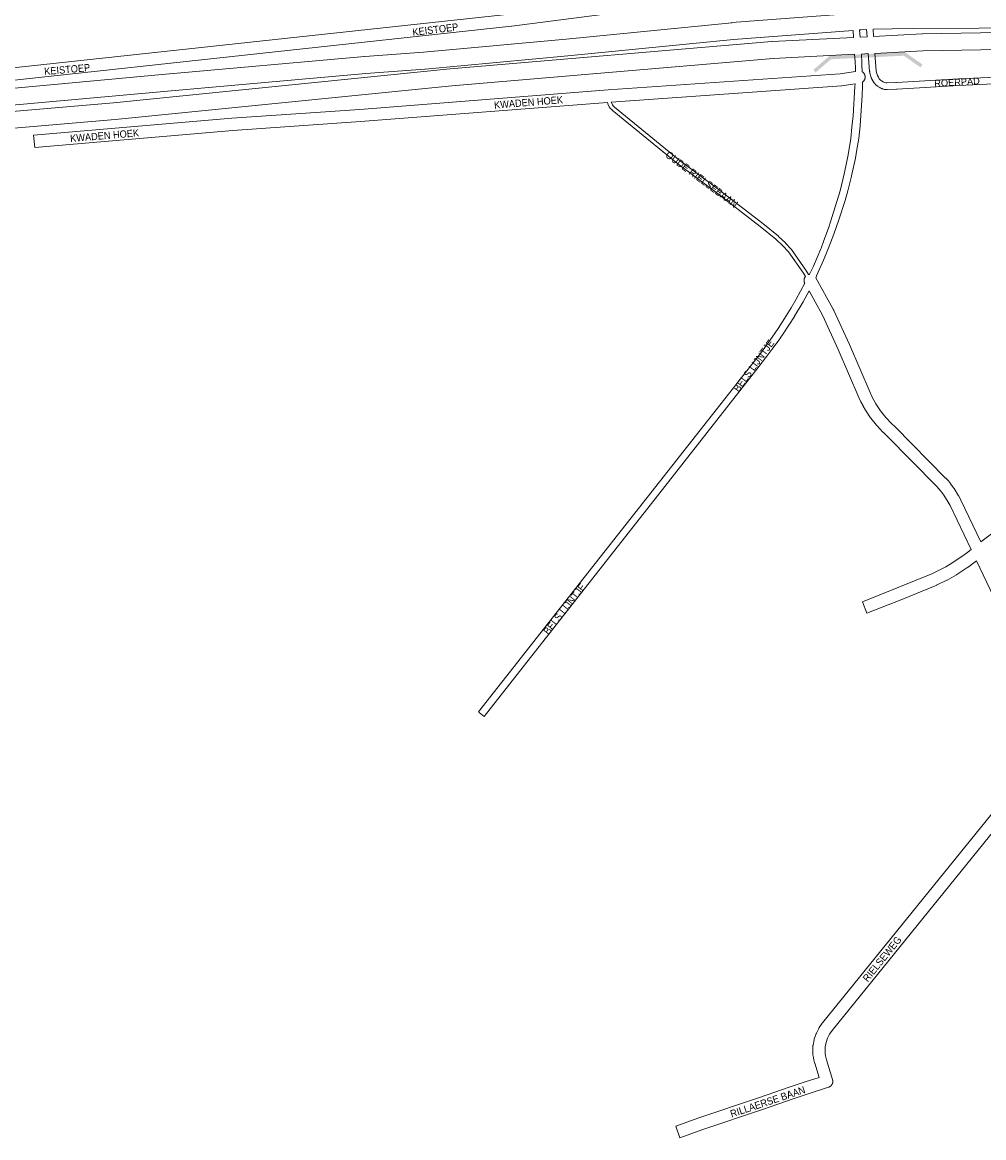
# Model space of a CAD drawing. Header units: metres. Extents: x 123819 to 142731, y 393440 to 405763.
# Tile 68 of 256: x 129557 to 130577, y 393440 to 394624. Entities that reach past the tile are written whole.
import ezdxf
from ezdxf.enums import TextEntityAlignment as Align

# ---------------------------------------------------------------- set-up
doc = ezdxf.new("R2010")
doc.units = ezdxf.units.M
doc.header["$MEASUREMENT"] = 0
for name, color, linetype, lineweight in [('gs-anno-wegen algemeen tekst', 7, 'Continuous', 0), ('gs-knt-autosnelweg', 7, 'Continuous', 0), ('gs-knt-fietspaden', 7, 'Continuous', 0), ('gs-knt-paden', 7, 'Continuous', 0), ('gs-knt-wegen algemeen', 7, 'Continuous', 0), ('gs-symb-viaduct', 7, 'Continuous', 0), ('gs-vlk-plantopografie wegen algemeen', 7, 'Continuous', 0)]:
    doc.layers.add(name, color=color, linetype=linetype, lineweight=lineweight)
doc.styles.add('Style-Arial', font='arial.ttf')

# ---------------------------------------------------------------- blocks, each defined once
blk = doc.blocks.new('gg0-viaduct_50')
at = {"layer": 'gs-symb-viaduct', "linetype": 'Continuous'}
blk.add_hatch(color=7, dxfattribs=at).paths.add_polyline_path([(-5.58, -1.69), (-5.8, -1.4), (-4, 0), (4, 0), (5.8, -1.4), (5.58, -1.69), (3.87, -0.37), (-3.87, -0.37)])

msp = doc.modelspace()

# ---------------------------------------------------------------- linework, layer by layer
at = {"layer": 'gs-knt-autosnelweg', "color": 7, "linetype": 'Continuous', "flags": 128}
for points in [[(129532.9, 394552.6), (129705.2, 394568.3), (129705.2, 394568.3), (129920, 394587.5), (129920.2, 394587.5), (129982.7, 394591.9), (130134.2, 394606), (130309.9, 394623.3), (130310.1, 394623.4), (130437.2, 394633.1)], [(129037.2, 394485.7), (129653.7, 394538.4), (130011, 394574.4), (130011.1, 394574.4), (130352.4, 394603.3), (130352.7, 394603.4), (130439.1, 394607.7), (130438.6, 394615.2), (130311.6, 394605.4), (130135.9, 394588.1), (130135.9, 394588.1), (129984.3, 394573.9), (129984.1, 394573.9), (129921.6, 394569.5), (129706.9, 394550.3), (129534.5, 394534.6)], [(130453.5, 394608.5), (130452.9, 394616), (130447.2, 394615.8), (130445.6, 394615.7), (130446.1, 394608.1), (130453.5, 394608.5)], [(130711.1, 394618.3), (130503.1, 394617.3), (130480.2, 394617), (130459.9, 394616.3), (130460.5, 394608.8), (130512, 394611.4), (130512.3, 394611.4), (130696.8, 394614.6)], [(130440.3, 394589.8), (130353.8, 394585.4), (130012.7, 394556.4), (129655.4, 394520.5), (129655.3, 394520.5), (129038.7, 394467.7)], [(130454.8, 394590.5), (130447.5, 394590.1)], [(131431.6, 394535.6), (131397.4, 394540.6), (131397, 394540.7), (131377, 394544.4), (131359.6, 394547.3), (131245.4, 394562.6), (131173.5, 394570.5), (131077.8, 394579.9), (130921.1, 394590), (130754.9, 394595.3), (130696.9, 394596.6), (130512.7, 394593.4), (130461.8, 394590.8)]]:
    msp.add_lwpolyline(points, dxfattribs=at)
at = {"layer": 'gs-knt-fietspaden', "color": 7, "linetype": 'Continuous', "flags": 128}
for points in [[(130602.8, 394559.2), (130550.9, 394556.7), (130485, 394552.9), (130484.9, 394552.9), (130484.9, 394552.9), (130474.7, 394552.4), (130474.7, 394552.4), (130474.6, 394552.4), (130474.5, 394552.4), (130474.4, 394552.4), (130474.4, 394552.4), (130474.3, 394552.4), (130474.2, 394552.4), (130473, 394552.5), (130472.8, 394552.5), (130472.2, 394552.6), (130472.2, 394552.6), (130472.1, 394552.6), (130472, 394552.6), (130471.9, 394552.6), (130471.9, 394552.6), (130471.2, 394552.8), (130471, 394552.8), (130470.1, 394553.1), (130470, 394553.1), (130470, 394553.2), (130469.9, 394553.2), (130469.5, 394553.3), (130469.3, 394553.4), (130468.8, 394553.6), (130468.7, 394553.6), (130468.6, 394553.6), (130468.5, 394553.7), (130468.5, 394553.7), (130468.4, 394553.8), (130467.3, 394554.3), (130467.2, 394554.4), (130465.1, 394555.6), (130465.1, 394555.6), (130465, 394555.7), (130464.9, 394555.7), (130464.9, 394555.7), (130464.8, 394555.8), (130463.3, 394556.9), (130463.2, 394557), (130463.2, 394557.1), (130463.1, 394557.1), (130463, 394557.2), (130463, 394557.2), (130462.9, 394557.3), (130462.9, 394557.3), (130462.8, 394557.4), (130461.1, 394559.4), (130461, 394559.5), (130460.9, 394559.6), (130460.8, 394559.7), (130459.5, 394561.7), (130459.4, 394561.8), (130459.3, 394562), (130459.2, 394562.1), (130459.2, 394562.2), (130458.3, 394564.2), (130458.1, 394564.7), (130458, 394564.8), (130458, 394564.8), (130458, 394564.9), (130458, 394565), (130456.8, 394568.6), (130456.8, 394568.7), (130456.8, 394568.7), (130456.8, 394568.8), (130456.8, 394568.8), (130456.5, 394569.8), (130456.5, 394570), (130456.3, 394570.9), (130456.3, 394571), (130456.3, 394571), (130456.3, 394571.1), (130456.3, 394571.2), (130456.3, 394571.2), (130456.2, 394571.4), (130454.8, 394590.5)], [(130461.8, 394590.8), (130463.2, 394572.2), (130463.6, 394570.5), (130464.6, 394567.3), (130465.5, 394565.4), (130466.5, 394563.9), (130467.8, 394562.3), (130468.8, 394561.6), (130470.7, 394560.5), (130471.4, 394560.1), (130472.1, 394559.9), (130473.3, 394559.5), (130473.3, 394559.5), (130473.3, 394559.5)], [(130447.8, 394582.7), (130448.1, 394578.8), (130448.1, 394578.7), (130448.3, 394571.2), (130448.6, 394571.1), (130448.8, 394570.9), (130449.1, 394570.7), (130449.3, 394570.5), (130449.5, 394570.3), (130449.8, 394570), (130449.8, 394570), (130450, 394569.8), (130450.2, 394569.6), (130450.4, 394569.3), (130450.5, 394569), (130450.7, 394568.7), (130450.8, 394568.5), (130451, 394568.2), (130451.1, 394567.9), (130451.2, 394567.6), (130451.3, 394567.3), (130451.3, 394567), (130451.4, 394566.6), (130451.4, 394566.3), (130451.5, 394566), (130451.5, 394565.7), (130451.5, 394565.4), (130451.5, 394565), (130451.4, 394564.7), (130451.4, 394564.4), (130451.3, 394564.1), (130451.2, 394563.8), (130451.1, 394563.5), (130451, 394563.2), (130450.9, 394563), (130450.9, 394562.9), (130450.7, 394562.6), (130450.6, 394562.3), (130450.4, 394562.1), (130450.2, 394561.8), (130450, 394561.5), (130449.8, 394561.3), (130449.6, 394561.1), (130449.4, 394560.8), (130449.1, 394560.6), (130448.9, 394560.4), (130448.6, 394560.3), (130448.5, 394560.2), (130448.5, 394555.7), (130448.5, 394555.6), (130448.3, 394546.3), (130448.3, 394546.2), (130446.3, 394514.1), (130446.3, 394513.9), (130444.7, 394500.4), (130444.7, 394500.3), (130442.8, 394488.9), (130442.8, 394488.9), (130441.1, 394479.5), (130441.1, 394479.4), (130437, 394460.7), (130437, 394460.6), (130433, 394445), (130433, 394444.9), (130430.1, 394434.6), (130430.1, 394434.5), (130423.7, 394414), (130423.6, 394413.9), (130418.3, 394399), (130418.3, 394398.9), (130414.7, 394389.7), (130414.7, 394389.7), (130411.4, 394381.6)], [(130441.3, 394571.7), (130441.1, 394575.1), (130440.8, 394582.3)], [(130473.3, 394559.5), (130474.6, 394559.4), (130484.2, 394559.9), (130484.6, 394559.9), (130550.6, 394563.8), (130550.6, 394563.8), (130606, 394566.4)], [(130404.8, 394384.1), (130407.4, 394391.1), (130412.9, 394406.2), (130416.5, 394417.5), (130424.8, 394444.8), (130429.6, 394464.2), (130433.4, 394483), (130436.2, 394500.5), (130437.5, 394512.3), (130438.8, 394524.5), (130440.5, 394555.6), (130440.5, 394555.7), (130440.8, 394558.4)], [(130391.5, 394356.1), (130391.7, 394356.2), (130392, 394356.2), (130392.3, 394356.3), (130396.5, 394365), (130404.5, 394383.3), (130404.8, 394384.1)], [(130411.4, 394381.6), (130408.8, 394374.8), (130408.8, 394374.7), (130408.8, 394374.6), (130399.9, 394354.5), (130399.9, 394354.4), (130399.9, 394354.3), (130399, 394352.6)], [(130341.3, 394273.7), (130352.9, 394289.6), (130359, 394298.7), (130367.7, 394312), (130373, 394320.8), (130378.1, 394329.7), (130387.4, 394346.7), (130387.2, 394346.9), (130387.1, 394347.2), (130387, 394347.5), (130386.9, 394347.8), (130386.8, 394348.1), (130386.7, 394348.4), (130386.6, 394348.8), (130386.6, 394349.1), (130386.6, 394349.4), (130386.6, 394349.7), (130386.6, 394350), (130386.6, 394350.4), (130386.6, 394350.7), (130386.7, 394351), (130386.7, 394351.3), (130386.8, 394351.6), (130386.9, 394351.9), (130387, 394352.2), (130387.1, 394352.5), (130387.3, 394352.8), (130387.4, 394353.1), (130387.6, 394353.4), (130387.8, 394353.6), (130388, 394353.9), (130388.1, 394354)], [(130391.9, 394338.6), (130389.9, 394334.9), (130389.9, 394334.8), (130385.7, 394327), (130385.6, 394326.9), (130376.6, 394311.7), (130376.5, 394311.6), (130364.6, 394293.2), (130364.5, 394293.2), (130361.1, 394288.3), (130361.1, 394288.2), (130352.4, 394276.5), (130352.4, 394276.4), (130347, 394269.5)], [(130347, 394269.5), (130345.7, 394267.7), (130345.6, 394267.6), (130338.9, 394258.9), (130338.9, 394258.9), (130238.9, 394130.9), (130238.9, 394130.9), (130238.9, 394130.9), (130238.9, 394130.9), (130047.2, 393886.9)]]:
    msp.add_lwpolyline(points, dxfattribs=at)
for points in [[(130041.7, 393891.3), (130041.1, 393891.8, -0.360004), (130041.1, 393891.8), (130115.3, 393986.2), (130115.3, 393986.2), (130170.2, 394055.9), (130207, 394102.7), (130302.5, 394224.1), (130325.9, 394253.9), (130341.3, 394273.7)], [(130047.2, 393886.9), (130047.2, 393886.9), (130047.2, 393886.9), (130041.7, 393891.2, -0.360103), (130041.7, 393891.2), (130041.7, 393891.3)]]:
    msp.add_lwpolyline(points, format="xyb", dxfattribs=at)
at = {"layer": 'gs-knt-paden', "color": 7, "linetype": 'Continuous', "flags": 128}
for points in [[(130388.1, 394354), (130386, 394357.4), (130370, 394380.2), (130364.1, 394386.6), (130356.8, 394393.5), (130340.2, 394407), (130291.5, 394444.5), (130252.5, 394473.4), (130252.5, 394473.5), (130182.9, 394530.5), (130182.9, 394530.6), (130182.8, 394530.7), (130181.1, 394532.4), (130181, 394532.4), (130181, 394532.5), (130180.9, 394532.5), (130180.9, 394532.6), (130179.9, 394533.9), (130179.9, 394534), (130179.8, 394534), (130179.8, 394534.1), (130179.7, 394534.2), (130178.4, 394537.1), (130178.3, 394537.2), (130178.3, 394537.2), (130178.3, 394537.3), (130178.2, 394537.4), (130178.2, 394537.5), (130178.2, 394537.6), (130177.9, 394538.8)], [(130182, 394539.1), (130182.1, 394538.6), (130183.3, 394536.1), (130184, 394535.1), (130185.5, 394533.6), (130255, 394476.6), (130293.9, 394447.7), (130293.9, 394447.6), (130342.7, 394410.2), (130342.7, 394410.2), (130359.4, 394396.6), (130359.4, 394396.5), (130359.5, 394396.5), (130366.9, 394389.5), (130366.9, 394389.4), (130367, 394389.4), (130373, 394382.8), (130373.1, 394382.7), (130373.1, 394382.6), (130373.2, 394382.6), (130389.3, 394359.7), (130389.3, 394359.6), (130389.3, 394359.6), (130391.5, 394356.1)]]:
    msp.add_lwpolyline(points, dxfattribs=at)
at = {"layer": 'gs-knt-wegen algemeen', "color": 7, "linetype": 'Continuous', "flags": 128}
for points in [[(130216.2, 394637.7), (130076.4, 394619.5), (130076.2, 394619.5)], [(129540.5, 394574.6), (130067.5, 394631.7)], [(130076.2, 394619.5), (129541.9, 394561.7)], [(130076.2, 394619.5), (130076.2, 394619.5), (130076.2, 394619.5)], [(130076.2, 394619.5), (130076.2, 394619.5), (130076.2, 394619.5)], [(130178.7, 394552), (130178.8, 394552), (130425, 394569.1), (130441.3, 394571.7)], [(130426.2, 394556.2), (130182, 394539.1)], [(130440.8, 394558.4), (130426.8, 394556.2), (130426.5, 394556.2), (130426.2, 394556.2)], [(130178.7, 394552), (130178.7, 394552), (130178.7, 394552)], [(130178.7, 394552), (130178.7, 394552), (130178.7, 394552)], [(130399, 394352.6), (130399.1, 394352.4), (130418, 394318.4), (130418.1, 394318.1), (130418.2, 394317.9), (130434.7, 394281.8), (130434.8, 394281.7), (130456.8, 394230.7), (130458.7, 394226.6), (130460.7, 394222.7), (130462.9, 394218.9), (130467.9, 394211.4), (130473.4, 394204.4), (130479.5, 394197.8), (130483.2, 394194.4), (130483.4, 394194.3), (130536.9, 394140), (130537, 394139.9), (130539.5, 394137.2), (130539.6, 394137.1), (130539.8, 394136.9), (130541.9, 394134.3), (130542.1, 394134.1), (130542.2, 394134), (130545.5, 394129.4), (130545.7, 394129.2), (130545.8, 394129), (130550.7, 394121.2), (130550.8, 394121.1), (130550.9, 394120.9), (130553.1, 394116.8), (130553.2, 394116.7), (130553.2, 394116.5), (130574.4, 394072.1)], [(130563.9, 394064), (130541.6, 394110.8), (130539.6, 394114.5), (130534.9, 394121.8), (130531.8, 394126.1), (130529.8, 394128.5), (130527.6, 394130.9), (130474.2, 394185), (130470.5, 394188.5), (130470.3, 394188.6), (130470.2, 394188.8), (130463.7, 394195.7), (130463.5, 394195.9), (130463.4, 394196.1), (130457.5, 394203.5), (130457.3, 394203.7), (130457.2, 394204), (130451.9, 394211.9), (130451.8, 394212), (130451.7, 394212.2), (130449.4, 394216.3), (130449.2, 394216.5), (130447, 394220.7), (130446.9, 394221), (130444.9, 394225.3), (130444.8, 394225.5), (130422.9, 394276.5), (130406.5, 394312.3), (130391.9, 394338.6)], [(130574.4, 394072.1), (130693.6, 394161.3)], [(130656.3, 393870.2), (130569.6, 394052)], [(130402.5, 393503.7), (130397.9, 393518.7), (130397.8, 393518.9), (130397.8, 393519.1), (130396.6, 393524.2), (130396.5, 393524.4), (130396.5, 393524.6), (130396.5, 393524.8), (130396.1, 393527.6), (130396.1, 393527.8), (130396.1, 393528.1), (130395.9, 393530.9), (130395.9, 393531.1), (130395.9, 393531.3), (130395.9, 393531.6), (130396.1, 393537.2), (130396.1, 393537.5), (130396.2, 393537.8), (130396.2, 393538.1), (130397.3, 393543.7), (130397.3, 393544), (130397.4, 393544.3), (130397.5, 393544.6), (130399.3, 393549.9), (130399.4, 393550.2), (130399.5, 393550.5), (130399.7, 393550.8), (130402.2, 393555.8), (130402.4, 393556.1), (130402.5, 393556.4), (130402.7, 393556.6), (130405.9, 393561.2), (130406.1, 393561.4), (130406.2, 393561.6), (130625.3, 393832.1)], [(130631.5, 393819.1), (130416.5, 393553.6), (130413.6, 393549.5), (130411.5, 393545.3), (130410, 393540.8), (130409.1, 393536.2), (130408.9, 393531.3), (130409, 393529.1), (130409.3, 393526.8), (130410.4, 393522.3), (130410.4, 393522.3), (130410.4, 393522.3)], [(130410.4, 393522.3), (130416.8, 393501.4), (130416.9, 393501.1), (130416.9, 393500.9), (130417, 393500.8), (130417, 393500.6), (130417, 393500.5), (130417.1, 393500.3), (130417.1, 393500.2), (130417.1, 393500), (130417.1, 393499.8), (130417.1, 393499.7), (130417.1, 393499.5), (130417.1, 393499.4), (130417.1, 393499.2), (130417.1, 393499), (130417.1, 393498.9), (130417.1, 393498.7), (130417.1, 393498.6), (130417, 393498.4), (130417, 393498.3), (130417, 393498.1), (130416.9, 393498), (130416.9, 393497.8), (130416.9, 393497.7), (130416.9, 393497.6), (130416.9, 393497.6), (130416.8, 393497.5), (130416.8, 393497.3), (130416.8, 393497.3), (130416.8, 393497.3), (130416.7, 393497), (130416.5, 393496.8), (130416.4, 393496.5), (130416.4, 393496.5), (130416.4, 393496.5), (130416.3, 393496.4), (130416.2, 393496.2), (130416.2, 393496.2), (130416.2, 393496.1), (130416.1, 393495.9), (130416, 393495.8), (130415.9, 393495.7), (130415.8, 393495.5), (130415.7, 393495.4), (130415.6, 393495.3), (130415.5, 393495.2), (130415.4, 393495.1), (130415.3, 393494.9), (130415.2, 393494.8), (130415.1, 393494.7), (130414.9, 393494.6), (130414.8, 393494.5), (130414.7, 393494.4), (130414.6, 393494.3), (130414.5, 393494.2), (130414.3, 393494.1), (130414.2, 393494), (130414.1, 393493.9), (130413.9, 393493.9), (130413.8, 393493.8), (130413.6, 393493.7), (130413.5, 393493.6), (130413.4, 393493.6), (130413.2, 393493.5), (130413.1, 393493.4), (130412.9, 393493.4), (130412.8, 393493.3), (130412.6, 393493.3), (130412.6, 393493.3)], [(130412.6, 393493.3), (130391.9, 393486.7), (130376.1, 393481.4), (130342.6, 393469.6), (130342.5, 393469.6), (130279.2, 393448.4), (130254.8, 393439.7)], [(130412.6, 393493.3), (130412.6, 393493.3), (130412.6, 393493.3), (130412.6, 393493.3)], [(130412.6, 393493.3), (130412.6, 393493.3), (130412.6, 393493.3), (130412.6, 393493.3)]]:
    msp.add_lwpolyline(points, dxfattribs=at)
for points in [[(130177.9, 394538.8), (129915.9, 394518.3), (129915.8, 394518.3), (129780.2, 394509), (129569.9, 394490.8, -0.384584), (129569.9, 394490.8), (129568.8, 394503.8, -0.384584), (129568.8, 394503.8), (129779.1, 394522), (129779.2, 394522), (129914.9, 394531.3), (130178.7, 394552)], [(130569.6, 394052), (130567, 394050), (130566.8, 394049.9), (130560.7, 394045.5), (130560.5, 394045.3), (130548.8, 394037.6), (130548.7, 394037.5), (130548.6, 394037.4), (130543.6, 394034.5), (130543.4, 394034.4), (130538.4, 394031.7), (130538.3, 394031.6), (130538.1, 394031.5), (130527.8, 394026.6), (130527.6, 394026.5), (130527.4, 394026.4), (130490.3, 394011.2), (130490.3, 394011.2), (130453.4, 393996.4, -0.37591), (130453.4, 393996.4), (130448.6, 394008.4, -0.384788), (130448.6, 394008.4), (130485.4, 394023.3), (130522.3, 394038.4), (130532.3, 394043.2), (130537.1, 394045.8), (130541.8, 394048.5), (130553.2, 394056.1), (130559.1, 394060.4), (130563.9, 394064)], [(130254.8, 393439.7, -0.392152), (130254.8, 393439.7), (130250.4, 393452, -0.386514), (130250.5, 393452), (130274.9, 393460.7), (130275, 393460.8), (130338.3, 393481.9), (130371.9, 393493.7), (130371.9, 393493.7), (130387.8, 393499), (130387.9, 393499), (130402.5, 393503.7)]]:
    msp.add_lwpolyline(points, format="xyb", dxfattribs=at)
at = {"layer": 'gs-vlk-plantopografie wegen algemeen', "color": 7, "linetype": 'Continuous', "flags": 128}
for points in [[(130440.8, 394582.3), (130440.3, 394589.8)], [(130447.5, 394590.1), (130447.6, 394588.1), (130447.6, 394587.9), (130447.8, 394582.7)], [(130447.5, 394590.1), (130447.6, 394588.1), (130447.6, 394587.9), (130447.8, 394582.7)], [(130602.8, 394559.2), (130550.9, 394556.7), (130485, 394552.9), (130484.9, 394552.9), (130484.9, 394552.9), (130474.7, 394552.4), (130474.7, 394552.4), (130474.6, 394552.4), (130474.5, 394552.4), (130474.4, 394552.4), (130474.4, 394552.4), (130474.3, 394552.4), (130474.2, 394552.4), (130473, 394552.5), (130472.8, 394552.5), (130472.2, 394552.6), (130472.2, 394552.6), (130472.1, 394552.6), (130472, 394552.6), (130471.9, 394552.6), (130471.9, 394552.6), (130471.2, 394552.8), (130471, 394552.8), (130470.1, 394553.1), (130470, 394553.1), (130470, 394553.2), (130469.9, 394553.2), (130469.5, 394553.3), (130469.3, 394553.4), (130468.8, 394553.6), (130468.7, 394553.6), (130468.6, 394553.6), (130468.5, 394553.7), (130468.5, 394553.7), (130468.4, 394553.8), (130467.3, 394554.3), (130467.2, 394554.4), (130465.1, 394555.6), (130465.1, 394555.6), (130465, 394555.7), (130464.9, 394555.7), (130464.9, 394555.7), (130464.8, 394555.8), (130463.3, 394556.9), (130463.2, 394557), (130463.2, 394557.1), (130463.1, 394557.1), (130463, 394557.2), (130463, 394557.2), (130462.9, 394557.3), (130462.9, 394557.3), (130462.8, 394557.4), (130461.1, 394559.4), (130461, 394559.5), (130460.9, 394559.6), (130460.8, 394559.7), (130459.5, 394561.7), (130459.4, 394561.8), (130459.3, 394562), (130459.2, 394562.1), (130459.2, 394562.2), (130458.3, 394564.2), (130458.1, 394564.7), (130458, 394564.8), (130458, 394564.8), (130458, 394564.9), (130458, 394565), (130456.8, 394568.6), (130456.8, 394568.7), (130456.8, 394568.7), (130456.8, 394568.8), (130456.8, 394568.8), (130456.5, 394569.8), (130456.5, 394570), (130456.3, 394570.9), (130456.3, 394571), (130456.3, 394571), (130456.3, 394571.1), (130456.3, 394571.2), (130456.3, 394571.2), (130456.2, 394571.4), (130454.8, 394590.5)], [(130461.8, 394590.8), (130463.2, 394572.2), (130463.6, 394570.5), (130464.6, 394567.3), (130465.5, 394565.4), (130466.5, 394563.9), (130467.8, 394562.3), (130468.8, 394561.6), (130470.7, 394560.5), (130471.4, 394560.1), (130472.1, 394559.9), (130473.3, 394559.5), (130473.3, 394559.5), (130473.3, 394559.5)], [(130441.3, 394571.7), (130441.1, 394575.1), (130440.8, 394582.3)], [(130473.3, 394559.5), (130474.6, 394559.4), (130484.2, 394559.9), (130484.6, 394559.9), (130550.6, 394563.8), (130550.6, 394563.8), (130606, 394566.4)], [(130404.8, 394384.1), (130407.4, 394391.1), (130412.9, 394406.2), (130416.5, 394417.5), (130424.8, 394444.8), (130429.6, 394464.2), (130433.4, 394483), (130436.2, 394500.5), (130437.5, 394512.3), (130438.8, 394524.5), (130440.5, 394555.6), (130440.5, 394555.7), (130440.8, 394558.4)], [(130411.4, 394381.6), (130408.8, 394374.8), (130408.8, 394374.7), (130408.8, 394374.6), (130399.9, 394354.5), (130399.9, 394354.4), (130399.9, 394354.3), (130399, 394352.6)], [(130391.9, 394338.6), (130389.9, 394334.9), (130389.9, 394334.8), (130385.7, 394327), (130385.6, 394326.9), (130376.6, 394311.7), (130376.5, 394311.6), (130364.6, 394293.2), (130364.5, 394293.2), (130361.1, 394288.3), (130361.1, 394288.2), (130352.4, 394276.5), (130352.4, 394276.4), (130347, 394269.5)]]:
    msp.add_lwpolyline(points, dxfattribs=at)
msp.add_lwpolyline([(130041.7, 393891.3), (130041.1, 393891.8, -0.360004), (130041.1, 393891.8), (130115.3, 393986.2), (130115.3, 393986.2), (130170.2, 394055.9), (130207, 394102.7), (130302.5, 394224.1), (130325.9, 394253.9), (130341.3, 394273.7)], format="xyb", dxfattribs=at)

# ---------------------------------------------------------------- block references
at = {"layer": 'gs-symb-viaduct', "color": 7, "linetype": 'Continuous', "xscale": 10, "yscale": 10, "zscale": 10, "rotation": 2.803110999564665}
msp.add_blockref('gg0-viaduct_50', (130453.7, 394590.1), dxfattribs=at)

# ---------------------------------------------------------------- texts
at = {"layer": 'gs-anno-wegen algemeen tekst', "color": 7, "style": 'Style-Arial', "width": 0.909091}
for s, rotation, p in [('KEISTOEP', 6.9587, (129995.2, 394616.1)), ('KEISTOEP', 5.1043, (129604.4, 394573.7)), ('KWADEN HOEK', 4.5443, (130094.1, 394538.8)), ('KWADEN HOEK', 4.7835, (129644.1, 394503.5)), ('OUDE RIELSEBAAN', 323.3909, (130278, 394457)), ('BELS LIJNTJE', 53.8476, (130333.2, 394259.3)), ('BELS LIJNTJE', 51.8507, (130132.4, 394001)), ('RIELSEWEG', 51.0584, (130469.5, 393629.5)), ('RILLAERSE BAAN', 18.5178, (130348, 393477.9))]:
    msp.add_text(s, height=7.7, rotation=rotation, dxfattribs=at).set_placement(p, align=Align.MIDDLE_CENTER)
at = {"layer": 'gs-anno-wegen algemeen tekst', "color": 7, "style": 'Style-Arial'}
msp.add_text('ROERPAD', height=7, rotation=3.3685, dxfattribs=at).set_placement((130549, 394560.2), align=Align.MIDDLE_CENTER)

doc.saveas('drawing.dxf')
